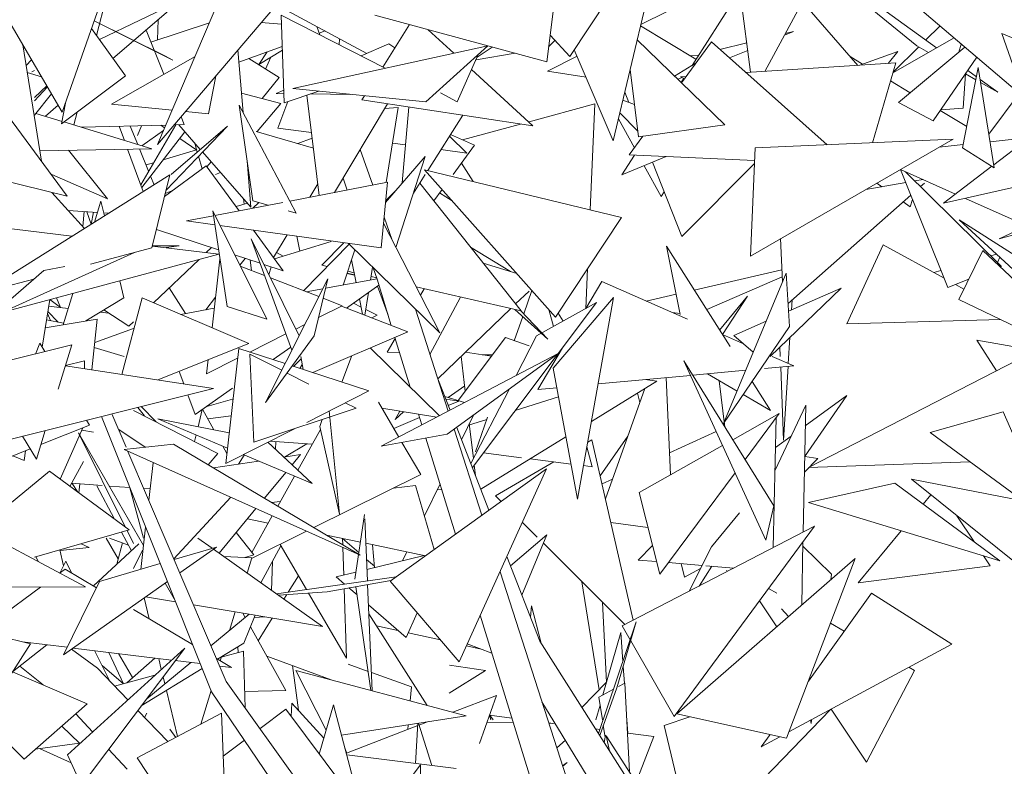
# Model space of a CAD drawing. Header units: millimetres. Extents: x -14485 to 13127, y -18923 to 3272.
# Tile 48 of 119: x 10569 to 10747, y 2450 to 2585. Entities that reach past the tile are written whole.
import ezdxf

# ---------------------------------------------------------------- set-up
doc = ezdxf.new("R2010")
doc.units = ezdxf.units.MM
doc.layers.add('G-IMPT', color=7, linetype='Continuous', lineweight=5)

# ---------------------------------------------------------------- blocks, each defined once
blk = doc.blocks.new('ÁRVORES ORNAMENTAIS - Pequeno e Médio Porte - Ipê-roxo-2865575-CORTE_CALÇADA')
at = {"layer": 'G-IMPT', "color": 253, "true_color": 0xaaaaaa}
for p, q in [((6956.44, 2608.54), (6960.8, 2575.22)), ((6963.39, 2575.38), (6980.81, 2607.7)), ((6944.39, 2598.38), (6935.97, 2562.83)), ((6846.17, 2596.16), (6842.55, 2581.89)), ((6939.92, 2595.87), (6928.1, 2578.05)), ((6867.6, 2595.11), (6853.58, 2562.16)), ((6925.99, 2593.48), (6923.95, 2577.12)), ((6853.58, 2562.16), (6877.63, 2590.47)), ((6954.35, 2590.51), (6940.95, 2583.84)), ((6958.62, 2589.58), (6950.22, 2576.47)), ((6836.34, 2568.01), (6843.5, 2588.48)), ((6843.08, 2581.14), (6857.68, 2588.12)), ((6857.68, 2588.12), (6845.52, 2577.73)), ((6875.36, 2587.25), (6891.43, 2578.63)), ((6970.17, 2587.97), (6980.17, 2576.47)), ((6991, 2587.07), (7010.26, 2570.65)), ((6876.48, 2569.72), (6875.96, 2585.55)), ((6894.74, 2575.94), (6875.96, 2585.55)), ((6892.89, 2585.53), (6923.95, 2577.12)), ((6990.88, 2580.01), (6982.77, 2586.56)), ((6994.41, 2579.63), (6985.34, 2586.2)), ((6826.69, 2584.5), (6836.34, 2568.01)), ((6854.89, 2578.2), (6842.11, 2584.52)), ((6856.32, 2577.44), (6842.11, 2584.51)), ((6862.96, 2584.19), (6852.39, 2580.68)), ((6853.55, 2581.06), (6853.7, 2584.72)), ((6876.01, 2583.9), (6872.31, 2584.2)), ((6882.92, 2581.99), (6882.39, 2583.48)), ((6894.29, 2576.17), (6899.12, 2583.84)), ((6950.92, 2577.57), (6940.89, 2583.61)), ((6995.06, 2583.6), (6992.46, 2581.05)), ((6841.64, 2583.16), (6847.77, 2574.58)), ((6854.73, 2574.87), (6851.52, 2582.85)), ((6882.8, 2582.31), (6883.87, 2582.69)), ((6907.15, 2578.67), (6902.52, 2582.92)), ((6924.55, 2581.94), (6928.1, 2578.05)), ((6968.55, 2582.6), (6966.91, 2581.92)), ((6968.55, 2582.6), (6967.09, 2582.24)), ((6986.52, 2575.12), (6997.59, 2581.45)), ((7006.24, 2582.25), (7013.74, 2560.64)), ((7006.24, 2582.25), (7021.48, 2575.83)), ((6829.21, 2580.19), (6832.57, 2559.15)), ((6868.29, 2577.07), (6876.14, 2579.91)), ((6878.05, 2572.27), (6913.27, 2580.01)), ((6886.5, 2581.28), (6886.39, 2580.21)), ((6890.38, 2578.17), (6895.4, 2580.39)), ((6896.47, 2579.63), (6895.4, 2580.39)), ((6902.07, 2569.87), (6913.31, 2580)), ((6911.37, 2577.98), (6914.09, 2579.79)), ((6924.28, 2579.81), (6925.44, 2580.96)), ((6940.3, 2581.1), (6956.16, 2565.69)), ((6948.33, 2573.29), (6953.73, 2580.73)), ((6974.66, 2562.12), (6953.73, 2580.73)), ((6960.1, 2580.55), (6955.26, 2579.37)), ((6991.21, 2579.82), (6986.56, 2575.26)), ((6987.57, 2569.78), (6999.56, 2579.78)), ((6992.97, 2578.81), (6990.88, 2580.01)), ((6998.44, 2578.84), (6998.91, 2580.33)), ((6837.22, 2552.84), (6817.65, 2579.39)), ((6860.36, 2578.09), (6845.25, 2569.44)), ((6854.89, 2578.2), (6856.32, 2577.44)), ((6868.11, 2579.26), (6869.05, 2567.92)), ((6876.17, 2579.2), (6871.9, 2576.64)), ((6873.38, 2578.91), (6871.9, 2576.64)), ((6874.07, 2577.94), (6873.12, 2575.79)), ((6911.58, 2578.44), (6907.77, 2569.87)), ((6918.27, 2578.66), (6911.16, 2577.49)), ((6929.43, 2578.12), (6924.06, 2575.45)), ((6935.97, 2562.83), (6928.93, 2579.3)), ((6949.89, 2578.19), (6951.4, 2578.32)), ((6960.28, 2579.18), (6957, 2577.82)), ((6978.79, 2578.05), (6981.07, 2576.68)), ((6987.45, 2578.99), (6980.54, 2576.49)), ((6987.45, 2578.99), (6985.68, 2576.82)), ((6993.82, 2566.46), (7001.72, 2577.93)), ((6830.79, 2577.49), (6829.81, 2576.45)), ((6875.55, 2574.26), (6870.07, 2577.71)), ((6947.05, 2574.53), (6950.97, 2576.93)), ((6959.99, 2575.16), (6987.04, 2576.91)), ((6982.83, 2562.48), (6987.04, 2576.91)), ((7001.97, 2576.1), (6999.15, 2561.57)), ((7001.97, 2576.1), (7004.84, 2557.95)), ((6830, 2575.21), (6832.62, 2574.37)), ((6830.84, 2575.3), (6831.36, 2575.54)), ((6847.77, 2574.58), (6836.23, 2565.93)), ((6864.09, 2574.53), (6862.78, 2567.69)), ((6921.46, 2565.52), (6910.37, 2575.71)), ((6931.06, 2574.32), (6924.06, 2575.45)), ((6939.02, 2575.71), (6940.53, 2563.57)), ((6948.13, 2574.4), (6949.18, 2574.47)), ((6948.88, 2574.05), (6948.13, 2574.4)), ((6999.25, 2568.73), (6999.65, 2574.93)), ((7001.54, 2573.88), (6999.67, 2574.96)), ((7001.64, 2574.4), (7000.07, 2575.54)), ((6833.56, 2572.77), (6831.36, 2570.68)), ((6831.36, 2570.05), (6833.68, 2572.57)), ((6872.49, 2570.47), (6875.55, 2574.26)), ((6948.42, 2574.27), (6947.65, 2573.95)), ((6948.72, 2574.13), (6948.24, 2573.38)), ((6986.09, 2573.67), (6989.67, 2571.53)), ((7005.5, 2571.6), (7002.32, 2573.91)), ((7005.5, 2571.6), (7002.4, 2573.39)), ((6831.36, 2567.48), (6834.41, 2571.31)), ((6868.76, 2571.43), (6875.87, 2569.59)), ((6875, 2571.36), (6876.4, 2571.98)), ((6876.42, 2571.35), (6875, 2571.36)), ((6876.48, 2569.72), (6882.77, 2571.8)), ((6902.07, 2569.87), (6878.05, 2572.27)), ((6882.83, 2552.96), (6880.59, 2571.08)), ((6888.46, 2571.23), (6881.26, 2571.3)), ((6890.54, 2570.22), (6891.02, 2570.97)), ((6904.71, 2571.51), (6907.77, 2569.87)), ((6938.78, 2569.78), (6938.05, 2571.63)), ((7009.39, 2571.4), (7003.88, 2564.03)), ((6835.61, 2569.26), (6833.29, 2567.27)), ((6836.91, 2569.64), (6836.23, 2565.93)), ((6856.21, 2568.35), (6845.25, 2569.44)), ((6868.34, 2569.26), (6878.67, 2549.75)), ((6868.34, 2569.26), (6870.79, 2551.97)), ((6871.62, 2564.5), (6875.87, 2569.59)), ((6877.15, 2569.94), (6875.35, 2565.12)), ((6895.15, 2569.52), (6885.6, 2553.5)), ((6890.54, 2570.22), (6921.46, 2565.52)), ((6920.75, 2566.29), (6932.63, 2569.53)), ((6932.63, 2569.53), (6931.79, 2550.36)), ((6939.81, 2569.39), (6937.71, 2570.19)), ((6993.82, 2566.46), (6987.57, 2569.78)), ((6836.31, 2566.35), (6831.6, 2567.79)), ((6839.03, 2568.03), (6838.44, 2565.7)), ((6862.78, 2567.69), (6858.63, 2568.11)), ((6897.11, 2568.83), (6894.64, 2568.66)), ((6897.11, 2568.83), (6894.92, 2555.29)), ((6897.83, 2555.21), (6898.99, 2568.93)), ((6908.78, 2567.45), (6902.43, 2557.46)), ((6937.16, 2567.86), (6940.4, 2564.6)), ((6995.07, 2568.29), (6999.89, 2565.39)), ((6999.25, 2568.73), (6995.19, 2568.45)), ((6852.54, 2561.4), (6836.65, 2566.25)), ((6855.07, 2565.66), (6839.85, 2565.27)), ((6846.65, 2565.45), (6847.58, 2562.91)), ((6848.65, 2565.5), (6850, 2562.18)), ((6849.95, 2563.82), (6850.68, 2565.55)), ((6850.53, 2554.9), (6856.87, 2565.71)), ((6854.85, 2565.15), (6854.15, 2565.64)), ((6866.22, 2565.5), (6855.13, 2553.93)), ((6866.22, 2565.5), (6856.04, 2556.72)), ((6858.39, 2565.75), (6856.59, 2565.7)), ((6861.31, 2561.27), (6857.41, 2565.72)), ((6858.39, 2565.75), (6857.83, 2567.16)), ((6908.71, 2563.01), (6919.19, 2565.87)), ((6939.79, 2561.54), (6936.9, 2566.78)), ((6956.16, 2565.69), (6940.53, 2563.57)), ((6850.72, 2554.36), (6858.53, 2564.45)), ((6854.67, 2564.71), (6850.74, 2561.95)), ((6881.77, 2561.53), (6871.42, 2564.51)), ((6875.35, 2565.12), (6881.42, 2564.32)), ((6906.38, 2563.67), (6909.51, 2560.61)), ((6910.89, 2562.04), (6906.57, 2563.96)), ((6938.87, 2560.29), (6941.34, 2563.68)), ((7012.45, 2564.36), (7004.76, 2558.47)), ((6860.66, 2561.16), (6857.61, 2563.26)), ((6860.76, 2560.8), (6860.3, 2562.43)), ((6878.94, 2562.34), (6881.54, 2563.32)), ((6896.07, 2562.39), (6898.41, 2562.08)), ((6910.89, 2562.04), (6907.01, 2556.72)), ((6997.41, 2563.13), (6960.77, 2541.98)), ((6961.61, 2561.54), (6997.41, 2563.13)), ((6999.26, 2562.14), (6994.88, 2561.67)), ((7011.23, 2563.42), (7004.1, 2562.66)), ((6832.27, 2561.04), (6852.54, 2561.4)), ((6837.46, 2561.13), (6844.54, 2552.34)), ((6848.17, 2561.32), (6850.99, 2553.64)), ((6850.33, 2561.36), (6851.96, 2557.34)), ((6860.63, 2561.18), (6854.61, 2559.38)), ((6870.45, 2550.83), (6861.72, 2560.81)), ((6892.5, 2554.83), (6890.23, 2561.27)), ((6904.83, 2561.23), (6909.51, 2560.61)), ((6939.82, 2560.25), (6937.53, 2556.67)), ((6938.87, 2560.29), (6961.51, 2559.25)), ((6961.61, 2561.54), (6960.77, 2541.98)), ((7004.84, 2557.95), (6999.15, 2561.57)), ((6852.85, 2558.86), (6851.51, 2558.46)), ((6862.36, 2558.33), (6854.84, 2552.77)), ((6861.62, 2557.78), (6860.98, 2560.03)), ((6862.36, 2558.33), (6868.34, 2550.18)), ((6862.52, 2558.11), (6863.27, 2559.04)), ((6869.77, 2559.18), (6870.45, 2550.83)), ((6901.97, 2559.98), (6894.79, 2551.7)), ((6901.97, 2559.98), (6896.69, 2543.56)), ((6908.51, 2558.77), (6910.64, 2555.47)), ((6945.55, 2559.98), (6937.53, 2556.67)), ((6944.63, 2552.75), (6941.56, 2558.33)), ((6948.38, 2545.55), (6943.07, 2558.96)), ((6948.38, 2545.55), (6961.49, 2558.75)), ((6837.22, 2552.84), (6820.4, 2556.94)), ((6855.81, 2556.65), (6821.6, 2535.28)), ((6844.54, 2552.34), (6834.46, 2556.72)), ((6855.81, 2556.65), (6852.53, 2543.49)), ((6864.03, 2556.72), (6864.98, 2557.08)), ((6901.97, 2556.72), (6899.85, 2553.39)), ((6937.45, 2548.99), (6901.85, 2557.6)), ((6901.85, 2557.6), (6925.55, 2530.94)), ((6987.91, 2557.64), (6997.88, 2553.21)), ((6987.93, 2557.63), (6996.46, 2536.29)), ((7006.17, 2540.13), (6988.79, 2557.25)), ((7004.42, 2558.22), (6995.68, 2551.53)), ((6852.33, 2556.43), (6852.96, 2554.87)), ((6877.51, 2551.94), (6895.13, 2555.33)), ((6882.57, 2555.03), (6881.13, 2552.64)), ((6887.84, 2553.93), (6887.12, 2556.05)), ((6894.02, 2543.46), (6895.13, 2555.33)), ((6900.98, 2555.17), (6919.3, 2532.08)), ((6988.87, 2555.28), (6981.64, 2554.03)), ((6983.63, 2555.18), (6984.54, 2554.53)), ((6991.99, 2555.83), (6990.5, 2555.57)), ((6991.54, 2554.54), (6992.26, 2555.17)), ((7010.37, 2554.85), (6995.68, 2551.53)), ((6840.36, 2547), (6834.45, 2553.51)), ((6854.98, 2553.31), (6856.19, 2553.76)), ((6894.82, 2551.99), (6896.61, 2553.79)), ((6905.03, 2554.02), (6903.53, 2551.96)), ((6904.58, 2553.4), (6906.86, 2551.96)), ((6944.63, 2552.75), (6945.19, 2553.6)), ((6967.6, 2533.42), (6989.79, 2552.99)), ((6842.19, 2548.14), (6843.35, 2551.93)), ((6843.35, 2551.93), (6843.98, 2549.26)), ((6863.96, 2549.33), (6876.21, 2551.69)), ((6869.82, 2551.55), (6867.77, 2550.95)), ((6869.24, 2551.38), (6869.14, 2552.33)), ((6873.58, 2551.18), (6870.79, 2551.97)), ((6870.82, 2550.65), (6871.88, 2551.66)), ((6988.41, 2551.78), (6989.69, 2550.88)), ((6989.69, 2550.88), (6990.1, 2552.2)), ((6999.64, 2552.42), (7012.92, 2546.51)), ((6837.44, 2550.22), (6842.72, 2549.86)), ((6840.31, 2550.02), (6840.08, 2547.31)), ((6840.77, 2549.99), (6841.59, 2547.77)), ((6841.98, 2549.91), (6841.59, 2547.77)), ((6843.86, 2549.78), (6844.71, 2549.72)), ((6863.55, 2550.15), (6873.32, 2530.56)), ((6863.55, 2550.15), (6866.15, 2532.89)), ((6878.67, 2549.75), (6877.17, 2550.17)), ((6820.38, 2547.74), (6838.1, 2545.58)), ((6858.79, 2548.34), (6863.68, 2549.28)), ((6863.93, 2547.62), (6858.79, 2548.34)), ((6894.44, 2547.95), (6904.62, 2528.08)), ((6896.02, 2544.87), (6894.55, 2549.04)), ((6937.45, 2548.99), (6925.55, 2530.94)), ((7008.27, 2539.56), (6998.55, 2548.55)), ((6998.55, 2548.55), (7008.64, 2542.11)), ((6864.61, 2543.14), (6853.36, 2546.82)), ((6894.02, 2543.46), (6864.87, 2547.49)), ((6870.93, 2546.66), (6876.31, 2539.32)), ((7005.74, 2545.11), (7010.79, 2547.46)), ((7009.22, 2546.09), (7005.74, 2545.11)), ((6870.49, 2545.13), (6877.87, 2524.97)), ((6870.49, 2545.13), (6879.17, 2527.57)), ((6877.01, 2545.81), (6874.54, 2541.73)), ((6874.72, 2541.48), (6884.99, 2544.63)), ((6879.32, 2542.89), (6878.75, 2545.57)), ((6888.21, 2544.15), (6879.96, 2535.73)), ((6883.26, 2540.32), (6887.29, 2544.39)), ((6904.62, 2528.08), (6888.08, 2544.28)), ((6966.57, 2537.32), (6966.24, 2545.14)), ((6822.85, 2530.61), (6849.42, 2542.62)), ((6864.64, 2542.35), (6827.23, 2532.28)), ((6841.48, 2540.55), (6852.53, 2543.49)), ((6849.24, 2542.58), (6849.42, 2542.62)), ((6852.61, 2543.81), (6864.64, 2542.35)), ((6857.51, 2543.82), (6852.62, 2543.82)), ((6855.12, 2543.51), (6857.51, 2543.82)), ((6862.38, 2542.62), (6863.36, 2543.55)), ((6875.1, 2542.65), (6876.3, 2541.97)), ((6889.24, 2543.14), (6887.14, 2536.75)), ((6910.17, 2543.58), (6917.38, 2539.19)), ((6948.08, 2531.41), (6945.62, 2543.79)), ((6957.09, 2525.64), (6945.62, 2543.79)), ((6978.21, 2529.73), (6984.77, 2544.02)), ((6995.78, 2537.99), (6984.77, 2544.02)), ((7002.78, 2542.97), (6998.47, 2534.14)), ((7002.78, 2542.97), (7024.27, 2522.81)), ((7005.3, 2542.31), (7004.26, 2542.01)), ((6852.84, 2533.54), (6861.09, 2541.39)), ((6863.43, 2529.04), (6864.87, 2541.4)), ((6872.12, 2540.69), (6867.52, 2542.19)), ((6868.45, 2540.32), (6869.4, 2541.58)), ((6870.54, 2539.37), (6870.33, 2541.27)), ((6889.49, 2537.17), (6888.64, 2541.33)), ((6918.52, 2538.85), (6912.47, 2540.68)), ((7005.48, 2540.81), (7005.85, 2541.8)), ((6833, 2539.38), (6822.85, 2530.61)), ((6833, 2539.38), (6836.79, 2540.13)), ((6872.94, 2538.45), (6868.54, 2540.14)), ((6876.31, 2539.32), (6872.8, 2540.47)), ((6874.13, 2540.03), (6873.71, 2538.62)), ((6883.26, 2540.32), (6884.24, 2540.1)), ((6887.83, 2538.84), (6889.21, 2538.55)), ((6889.2, 2538.59), (6887.85, 2538.89)), ((6887.96, 2539.25), (6889.12, 2538.98)), ((6892.45, 2540), (6892.07, 2537.63)), ((6893.27, 2537.83), (6892.58, 2539.87)), ((6931.32, 2539.69), (6931, 2532.52)), ((6966.48, 2539.48), (6950.63, 2535.85)), ((6967.24, 2538.92), (6955.92, 2511.71)), ((6967.24, 2538.92), (6967.87, 2529.25)), ((6995.23, 2539.38), (6993.93, 2539.01)), ((6821.6, 2535.28), (6831.2, 2537.82)), ((6846.76, 2537.53), (6847.49, 2534.44)), ((6884.35, 2537.88), (6873.11, 2515.49)), ((6882.73, 2534.66), (6874, 2538.04)), ((6884.35, 2537.88), (6881.89, 2527.54)), ((6883.94, 2536.17), (6893.27, 2537.85)), ((6892.18, 2538.28), (6893.2, 2538.05)), ((6895.84, 2529.46), (6893.27, 2537.83)), ((6931.02, 2532.52), (6933.9, 2537.37)), ((6933.9, 2537.37), (6949.39, 2530.57)), ((6952.87, 2532.31), (6966.53, 2538.23)), ((7000.25, 2537.79), (6996.46, 2536.29)), ((6836.52, 2529.58), (6838.25, 2535.24)), ((6858.64, 2531.61), (6855.67, 2536.24)), ((6880.46, 2535.54), (6883.45, 2536.08)), ((6893.61, 2536.74), (6887.72, 2532.59)), ((6891.71, 2535.4), (6891.05, 2531.31)), ((6895.28, 2531.28), (6893.35, 2536.55)), ((6900.35, 2536.42), (6919.3, 2532.08)), ((6901.77, 2536.09), (6901.11, 2534.94)), ((6920.75, 2535.67), (6918.31, 2533.33)), ((6919.79, 2531.54), (6921.27, 2535.76)), ((6977.2, 2536.2), (6964.35, 2523.86)), ((6977.2, 2536.2), (6967.69, 2532)), ((6999.39, 2536.02), (6997.87, 2536.85)), ((6834.08, 2534.12), (6832.71, 2525.54)), ((6834.09, 2534.13), (6836.03, 2532.68)), ((6835.28, 2534.45), (6836.06, 2532.67)), ((6840.62, 2530.27), (6847.49, 2534.44)), ((6850.81, 2534.41), (6847.12, 2520.58)), ((6850.81, 2534.41), (6870.07, 2526.21)), ((6862.32, 2532.27), (6864.07, 2534.57)), ((6886.97, 2533.02), (6883.51, 2534.36)), ((6890.39, 2532.75), (6888.98, 2533.48)), ((6890.66, 2531.46), (6890.09, 2534.26)), ((6902.84, 2524.21), (6908.38, 2534.58)), ((6932.97, 2533.62), (6910.5, 2503.75)), ((6922.11, 2527.54), (6932.97, 2533.62)), ((6925.12, 2521.74), (6936, 2534.47)), ((6929.52, 2498.02), (6936, 2534.47)), ((6947.35, 2535.1), (6941.91, 2533.86)), ((6960.22, 2534.71), (6955.21, 2528.61)), ((6960.22, 2534.71), (6955.72, 2527.8)), ((6968.23, 2532.23), (6968.34, 2534.08)), ((7020.76, 2523.43), (6998.47, 2534.14)), ((6833.68, 2531.62), (6834.22, 2530.34)), ((6835.58, 2530.06), (6833.73, 2531.95)), ((6833.89, 2532.93), (6837.42, 2532.52)), ((6843.22, 2531.85), (6844.76, 2531.67)), ((6848.38, 2529.3), (6843.88, 2532.24)), ((6857.76, 2531.45), (6863.84, 2532.54)), ((6873.32, 2530.56), (6866.15, 2532.89)), ((6882.68, 2530.87), (6886.97, 2533.02)), ((6886.81, 2532.94), (6898.86, 2528.3)), ((6893.26, 2531.28), (6891.21, 2532.33)), ((6906.15, 2513.95), (6900.2, 2532.4)), ((6917.45, 2532.5), (6904.26, 2519.82)), ((6924.17, 2526.96), (6918.21, 2532.33)), ((6919.27, 2532.08), (6924.17, 2526.96)), ((6925.18, 2529.25), (6924.33, 2532.31)), ((6926.01, 2531.64), (6926.93, 2530.23)), ((6948.04, 2531.61), (6946.69, 2531.76)), ((6842.65, 2530.61), (6833.27, 2529.03)), ((6833.5, 2530.48), (6836.6, 2529.86)), ((6842.65, 2530.61), (6841.69, 2521.4)), ((6848.38, 2529.3), (6849.24, 2530.11)), ((6892.31, 2530.82), (6893.26, 2531.28)), ((6918.09, 2526.69), (6919.62, 2531.06)), ((6963.61, 2530.19), (6957.75, 2527.6)), ((6978.21, 2529.73), (7005.98, 2530.53)), ((6849.24, 2528.89), (6842.21, 2526.39)), ((6878.57, 2528.8), (6880.2, 2529.62)), ((6881.64, 2520.91), (6898.86, 2528.3)), ((6955.92, 2511.71), (6967.87, 2529.25)), ((6832.27, 2526.27), (6831.5, 2524.28)), ((6832.27, 2526.27), (6833.22, 2524.71)), ((6870.27, 2524.63), (6876.8, 2527.91)), ((6873.11, 2515.49), (6881.89, 2527.54)), ((6896.56, 2527.11), (6895.09, 2524.59)), ((6899.28, 2518.26), (6896.51, 2527.29)), ((6916.47, 2527.25), (6907.94, 2515.85)), ((6920.75, 2525.77), (6916.47, 2527.25)), ((6922.11, 2527.54), (6918.41, 2520.38)), ((6955.73, 2527.79), (6959.5, 2526.14)), ((6961.3, 2524.63), (6957.75, 2527.6)), ((6967.63, 2522.57), (6967.92, 2527.29)), ((7001.73, 2526.76), (7025.27, 2522.64)), ((7001.73, 2526.76), (7005.29, 2521.25)), ((6821.62, 2521.85), (6838.08, 2525.91)), ((6835.61, 2517.94), (6838.08, 2525.91)), ((6847.54, 2523.86), (6842.11, 2525.48)), ((6870.07, 2526.21), (6853.64, 2519.59)), ((6865.91, 2504.47), (6868.26, 2525.29)), ((6876.65, 2522.54), (6868.26, 2525.29)), ((6877.67, 2525.52), (6874.46, 2523.26)), ((6904.53, 2513.1), (6892.04, 2525.37)), ((6895.09, 2524.59), (6897.36, 2524.53)), ((6909.24, 2524.62), (6913.96, 2523.9)), ((6922.31, 2517.86), (6926.78, 2525.39)), ((6966.11, 2525.55), (6966.18, 2523.86)), ((6836.93, 2522.19), (6840.36, 2523.06)), ((6840.37, 2521.6), (6840.36, 2523.06)), ((6862.45, 2520.69), (6868.06, 2523.51)), ((6862.45, 2520.69), (6862.75, 2523.26)), ((6870.97, 2508.35), (6870.29, 2524.27)), ((6876.04, 2521.33), (6870.29, 2524.27)), ((6878.18, 2522.04), (6879.55, 2523.42)), ((6879.47, 2523.86), (6879.91, 2521.48)), ((6886.9, 2519.19), (6888.62, 2523.86)), ((6926.03, 2524.37), (6894.04, 2507.6)), ((6905.96, 2509.76), (6926.03, 2524.37)), ((6908.46, 2523.86), (6909.22, 2517.56)), ((6912.25, 2524.16), (6914.12, 2524.11)), ((6964.99, 2496.83), (6948.74, 2523.02)), ((6948.74, 2523.02), (6963.56, 2490.65)), ((6964.69, 2523.86), (6968.61, 2522.14)), ((6971.3, 2503.74), (7008.99, 2523.15)), ((6836.91, 2522.13), (6863.71, 2518.06)), ((6857.48, 2521.14), (6858.33, 2518.88)), ((6891.76, 2517.61), (6877.94, 2522.12)), ((6879.29, 2521.68), (6879.74, 2522.39)), ((6925.12, 2521.74), (6929.52, 2498.02)), ((6950.34, 2520.45), (6959.93, 2521.34)), ((6963.31, 2521.65), (6968.61, 2522.14)), ((6966.26, 2521.92), (6966.78, 2508.71)), ((6966.78, 2508.71), (6967.6, 2522.04)), ((6880.93, 2518.83), (6877, 2520.83)), ((6906.47, 2514.12), (6904.27, 2519.77)), ((6932.02, 2512.1), (6943.87, 2519.34)), ((6933.23, 2518.87), (6949.93, 2520.41)), ((6941.77, 2519.66), (6943.87, 2519.34)), ((6946.33, 2502.42), (6945.54, 2520.01)), ((6953.02, 2520.7), (6958.37, 2517.58)), ((6955.15, 2519.46), (6956.18, 2511.03)), ((6964.4, 2514.06), (6961.09, 2519.3)), ((6863.71, 2518.06), (6826.4, 2508.71)), ((6867.11, 2518.08), (6860.41, 2513.36)), ((6880.56, 2511.91), (6891.76, 2517.61)), ((6909.11, 2518.51), (6906.11, 2516.42)), ((6917.13, 2517.89), (6910.21, 2504.5)), ((6922.31, 2517.86), (6925.78, 2518.19)), ((6934.57, 2498.1), (6941.71, 2518.02)), ((6859.08, 2516.9), (6860.41, 2513.36)), ((6862.47, 2514.81), (6867.11, 2516.11)), ((6905.5, 2516.61), (6909.09, 2515.49)), ((6908.03, 2515.77), (6905.69, 2516.13)), ((6908.03, 2515.77), (6906.14, 2514.97)), ((6926.09, 2516.52), (6918.25, 2514.06)), ((6940.81, 2515.51), (6940.38, 2517.21)), ((6959.48, 2516.93), (6964.4, 2514.06)), ((6970.58, 2505.69), (6978.18, 2516.75)), ((6970.7, 2511.31), (6978.18, 2516.75)), ((6864.47, 2506.32), (6849.24, 2514.09)), ((6851.2, 2513.09), (6849.99, 2514.62)), ((6853.3, 2512.02), (6850.6, 2514.78)), ((6860.91, 2511.12), (6861.67, 2514.25)), ((6861.71, 2514.28), (6863.76, 2510.56)), ((6870.97, 2508.35), (6889.47, 2514.46)), ((6886.47, 2495.3), (6884.63, 2513.98)), ((6889.47, 2514.46), (6887.52, 2515.45)), ((6893.5, 2515.56), (6897.2, 2509.26)), ((6894.12, 2514.49), (6904.06, 2512.85)), ((6896.55, 2512.42), (6897.37, 2513.96)), ((6898.04, 2513.85), (6896.55, 2512.42)), ((6965.23, 2503.25), (6970.77, 2515.04)), ((6970.31, 2492.09), (6970.77, 2515.04)), ((7006.46, 2513.84), (6993.3, 2510.06)), ((7006.46, 2513.84), (7013.82, 2497.01)), ((6840.75, 2512.31), (6841.28, 2511.43)), ((6863.35, 2463.17), (6843.42, 2512.98)), ((6847.91, 2507.43), (6845.33, 2513.46)), ((6866.54, 2510.02), (6853.64, 2512.54)), ((6866.23, 2507.28), (6853.64, 2512.54)), ((6866.89, 2513.12), (6862.68, 2512.53)), ((6882.92, 2511.16), (6883.36, 2512.44)), ((6900.96, 2512.79), (6896.28, 2510.82)), ((6901.37, 2511.45), (6900.78, 2513.4)), ((6910.72, 2513.22), (6908.54, 2508.78)), ((6913.11, 2512.44), (6909.83, 2511.41)), ((6911.06, 2506.58), (6913.26, 2512.89)), ((6957.58, 2508.78), (6965.98, 2513.53)), ((6959.8, 2505.2), (6965.98, 2513.53)), ((6965.45, 2512.81), (6964.91, 2489.29)), ((6831.68, 2505.27), (6833.28, 2510.44)), ((6832.49, 2507.9), (6841.28, 2511.43)), ((6835.98, 2501.63), (6840.08, 2510.95)), ((6839.88, 2510.51), (6841.99, 2510.16)), ((6846.55, 2510.61), (6851.33, 2507.41)), ((6865.91, 2504.47), (6878.32, 2510.77)), ((6883.03, 2510.65), (6878.94, 2503.29)), ((6886.47, 2495.3), (6882.92, 2511.16)), ((6912.21, 2495.12), (6907.21, 2510.67)), ((6913.5, 2496.04), (6907.68, 2511.01)), ((6909.94, 2511.65), (6910.7, 2505.45)), ((6954.57, 2510.28), (6946.15, 2506.4)), ((6829.17, 2509.41), (6831.68, 2505.27)), ((6847.79, 2492.94), (6839.28, 2510)), ((6851.04, 2489.66), (6839.28, 2510)), ((6860.27, 2508.47), (6860.56, 2509.65)), ((6873.93, 2508.54), (6881.55, 2507.99)), ((6874.93, 2507), (6874.97, 2508.47)), ((6905.96, 2509.76), (6894.04, 2507.6)), ((6907.44, 2491.7), (6902.11, 2509.06)), ((6912.01, 2499.87), (6927.43, 2509.29)), ((6931.35, 2508.32), (6932.13, 2508.77)), ((6932.13, 2508.77), (6939.59, 2476.14)), ((6938.62, 2509.4), (6933.63, 2502.23)), ((6965.33, 2507.4), (6968.15, 2509.45)), ((7010.07, 2497.74), (6993.3, 2510.06)), ((6823.86, 2504.42), (6830.56, 2507.12)), ((6829.73, 2506.78), (6829.45, 2505.05)), ((6856.46, 2507.97), (6847.52, 2506.99)), ((6890.19, 2487.92), (6847.52, 2506.99)), ((6865.99, 2465.08), (6848.23, 2506.68)), ((6856.46, 2507.97), (6890.19, 2487.92)), ((6865.38, 2507.63), (6866.12, 2506.29)), ((6873.5, 2508.32), (6881.56, 2500.86)), ((6880.55, 2508.06), (6876.54, 2505.64)), ((6897.77, 2508.28), (6901.18, 2502.48)), ((6932.19, 2503.91), (6931.2, 2507.47)), ((6940.65, 2499.21), (6955.74, 2507.74)), ((6827.4, 2505.85), (6829.45, 2505.05)), ((6864.47, 2506.32), (6862.76, 2504.23)), ((6863.7, 2503.67), (6871.86, 2504.92)), ((6868.21, 2504.36), (6869.26, 2506.01)), ((6881.56, 2500.86), (6869.09, 2506.08)), ((6876.42, 2505.62), (6879.41, 2506.08)), ((6877.9, 2504.25), (6879.41, 2506.08)), ((6912.49, 2506.4), (6919.38, 2505.53)), ((6920.94, 2505.33), (6928.34, 2504.39)), ((6970.53, 2502.92), (6972.95, 2505.41)), ((6970.63, 2505.75), (6972.95, 2505.41)), ((6837.74, 2500.34), (6840.21, 2504.82)), ((6852, 2497.85), (6852.8, 2504.63)), ((6895.62, 2483.23), (6923.91, 2503.5)), ((6908.12, 2468.63), (6923.91, 2503.5)), ((6910.85, 2504.22), (6911.09, 2502.23)), ((6914.71, 2498.66), (6925.26, 2504.78)), ((6930.6, 2504.11), (6932.19, 2503.91)), ((7000.45, 2504.81), (6971.3, 2503.74)), ((6834.03, 2503.07), (6815.43, 2487.83)), ((6834.03, 2503.07), (6848.43, 2492.47)), ((6872.9, 2498.2), (6876.76, 2502.87)), ((6878.34, 2502.21), (6875.3, 2496.77)), ((6901.18, 2502.48), (6881.84, 2492.89)), ((6935.85, 2501.65), (6933.96, 2500.78)), ((6944.39, 2484.46), (6958, 2502.79)), ((7030.74, 2493.74), (6989.89, 2501.64)), ((7012.4, 2483.59), (6989.89, 2501.64)), ((6843.54, 2500.5), (6838.05, 2500.9)), ((6839.19, 2499.27), (6838.17, 2500.89)), ((6839.53, 2500.79), (6839.36, 2499.15)), ((6842.58, 2500.42), (6845.79, 2494.41)), ((6848.56, 2500.14), (6844.82, 2500.41)), ((6848.58, 2500.08), (6851.03, 2490.99)), ((6852.24, 2499.88), (6851.1, 2499.96)), ((6896.22, 2500.02), (6900.22, 2500.48)), ((6903.61, 2488.95), (6900.22, 2500.48)), ((6904.65, 2500.8), (6901.82, 2495.03)), ((6904.98, 2499.71), (6904.15, 2499.79)), ((6971.3, 2497.43), (6986.88, 2500.93)), ((7005.85, 2486.89), (6986.88, 2500.93)), ((6866.82, 2498.37), (6856.53, 2487.24)), ((6914.71, 2498.66), (6915.73, 2497.64)), ((6944.39, 2484.46), (6940.65, 2499.21)), ((6993.4, 2498.83), (6992, 2497.13)), ((6864.7, 2488.27), (6871.37, 2496.34)), ((6874.18, 2497.44), (6875.78, 2497.63)), ((6964.99, 2496.83), (6963.56, 2490.65)), ((6971.3, 2497.43), (7005.85, 2486.89)), ((6873.61, 2493.72), (6869.85, 2494.5)), ((6874.33, 2495.01), (6870.65, 2488.41)), ((6889.25, 2483.56), (6891.01, 2495.28)), ((6891.04, 2494.45), (6891.54, 2483.27)), ((6958.79, 2495.55), (6953.76, 2489.44)), ((7001.28, 2490.27), (6998.12, 2495.05)), ((6831.36, 2487.55), (6848.43, 2492.47)), ((6850.53, 2485.34), (6851.43, 2492.98)), ((6919.54, 2493.84), (6922.23, 2491.16)), ((6942.24, 2492.92), (6935.55, 2493.82)), ((6937.59, 2475.11), (6972.39, 2493.17)), ((6947, 2458.76), (6972.39, 2493.17)), ((6840.54, 2482.18), (6821.68, 2492.23)), ((6846.47, 2487.24), (6844.27, 2490.99)), ((6848.32, 2489.69), (6844.88, 2490.99)), ((6847.04, 2492.07), (6848.84, 2488.7)), ((6849.24, 2490.04), (6848.08, 2492.37)), ((6863.45, 2489.15), (6860.86, 2490.99)), ((6870.99, 2487.98), (6867.8, 2492.02)), ((6880.53, 2492.24), (6870.56, 2487.3)), ((6890.25, 2490.25), (6884.12, 2491.53)), ((6887.02, 2490.93), (6887.06, 2489.78)), ((6889.97, 2488.36), (6887.02, 2490.92)), ((6923.98, 2491.6), (6917.41, 2485.95)), ((6919.46, 2480.69), (6923.98, 2491.6)), ((6988.03, 2492.32), (6980.25, 2482.89)), ((6835.93, 2488.87), (6836.58, 2485.96)), ((6835.96, 2488.73), (6841.24, 2489.28)), ((6841.24, 2489.28), (6839.75, 2489.97)), ((6842, 2482.36), (6850.22, 2489.98)), ((6847.22, 2490.11), (6846.22, 2486.27)), ((6856.58, 2487.13), (6864.23, 2489.38)), ((6864.23, 2489.38), (6857.6, 2484.71)), ((6883.38, 2475.01), (6863.68, 2488.99)), ((6872.26, 2482.9), (6875.88, 2489.62)), ((6875.74, 2489.86), (6880.52, 2481.68)), ((6887.08, 2489.31), (6887.24, 2484.31)), ((6902.01, 2487.81), (6891.24, 2490.05)), ((6892.42, 2489.8), (6892.82, 2485.68)), ((6923.34, 2490.05), (6938.08, 2475.36)), ((6943.06, 2489.68), (6940.51, 2487.03)), ((6953.76, 2489.44), (6949.71, 2481.4)), ((6970.05, 2478.88), (6970.28, 2490.31)), ((6975.45, 2484.47), (6970.26, 2489.51)), ((6832.07, 2486.69), (6831.6, 2487.62)), ((6850.88, 2488.82), (6849.24, 2485.49)), ((6865.56, 2487.66), (6870.61, 2487.45)), ((6869.36, 2487.5), (6870.99, 2487.98)), ((6870.61, 2487.45), (6869.76, 2484.68)), ((6892.8, 2485.89), (6891.37, 2487.14)), ((6901.77, 2487.86), (6891.44, 2485.34)), ((6898.64, 2488.51), (6897.85, 2486.9)), ((6922.69, 2472.38), (6916.74, 2487.67)), ((6947.46, 2459.2), (6979.72, 2487.3)), ((6979.72, 2487.3), (6967.31, 2454.82)), ((7004.13, 2485.96), (7002.92, 2487.78)), ((6836.85, 2485.4), (6835.86, 2484.67)), ((6835.96, 2484.75), (6837.02, 2486.83)), ((6836.85, 2485.4), (6842.54, 2482.03)), ((6837.02, 2486.83), (6838.01, 2484.71)), ((6843.09, 2483.15), (6854.06, 2486.38)), ((6874.21, 2481.52), (6874.36, 2486.79)), ((6943.81, 2486.75), (6940.51, 2487.03)), ((6952.06, 2486.06), (6945.96, 2486.57)), ((6948.87, 2483.91), (6948.24, 2486.38)), ((6951.77, 2485.48), (6948.87, 2483.91)), ((6953.81, 2485.91), (6951.49, 2482.32)), ((6957.77, 2485.58), (6952.71, 2486)), ((7004.13, 2485.96), (6980.25, 2482.89)), ((6875.1, 2480.89), (6896.73, 2484.02)), ((6877.21, 2481.2), (6879.06, 2484.18)), ((6889.44, 2484.85), (6885.9, 2483.99)), ((6885.9, 2483.99), (6887.41, 2482.67)), ((6931.27, 2435.95), (6915.5, 2484.92)), ((6956.43, 2485.07), (6956.5, 2485.16)), ((6975.45, 2484.47), (6975.32, 2483.47)), ((6820.61, 2482.08), (6840.54, 2482.18)), ((6832.43, 2482.14), (6822.23, 2474.62)), ((6843.09, 2483.15), (6836.57, 2469.89)), ((6855.36, 2483.13), (6836.57, 2469.89)), ((6856.61, 2480.02), (6854.97, 2482.86)), ((6895.75, 2483.32), (6884.22, 2481.29)), ((6887.33, 2481.84), (6887.75, 2469.28)), ((6888.19, 2481.99), (6889.66, 2480.71)), ((6889.44, 2482.21), (6892.17, 2463.43)), ((6891.57, 2482.59), (6892.41, 2463.36)), ((6908.12, 2468.63), (6895.62, 2483.23)), ((6930.31, 2483.11), (6933.43, 2463.57)), ((6965.58, 2481.01), (6964.05, 2481.87)), ((6851.15, 2480.17), (6852.06, 2476.4)), ((6851.42, 2480.35), (6856.84, 2479.45)), ((6875.42, 2480.66), (6884.22, 2481.29)), ((6876.43, 2479.94), (6876.94, 2480.77)), ((6880.88, 2481.05), (6887.75, 2469.28)), ((6982.65, 2481.04), (6971.25, 2465.14)), ((6982.65, 2481.04), (6997.19, 2471.84)), ((6860.08, 2478.91), (6883.38, 2475.01)), ((6891.73, 2478.92), (6898.51, 2473.02)), ((6921.18, 2478.77), (6921, 2476.72)), ((6921.18, 2478.77), (6922.95, 2471.97)), ((6934.03, 2479.4), (6934.74, 2464.89)), ((6965.55, 2474.96), (6962.43, 2479.68)), ((6966.41, 2478.23), (6967.66, 2476.8)), ((6849.24, 2478.07), (6859.92, 2471.75)), ((6870.13, 2477.23), (6863.23, 2471.53)), ((6867.61, 2477.65), (6866.58, 2474.3)), ((6869.42, 2476.64), (6868.99, 2477.42)), ((6871.21, 2477.05), (6869.18, 2472)), ((6871.04, 2476.64), (6872.95, 2476.76)), ((6871.77, 2472.43), (6874.31, 2476.53)), ((6891.8, 2477.3), (6902.34, 2460.73)), ((6900.51, 2477.51), (6898.51, 2473.02)), ((6925.15, 2434.03), (6911.94, 2477.06)), ((6830.6, 2471.9), (6812.86, 2476.12)), ((6876.77, 2463.44), (6870.36, 2474.95)), ((6897.05, 2474.29), (6893.16, 2475.16)), ((6940.14, 2475.84), (6933.29, 2455.67)), ((6940.14, 2475.84), (6936.64, 2463.93)), ((6937.59, 2475.11), (6939.04, 2472.59)), ((6977.74, 2474.19), (6975.24, 2475.59)), ((6904.75, 2472.57), (6898.89, 2473.88)), ((6934.12, 2462.66), (6937.36, 2473.9)), ((6937.71, 2468.69), (6937.36, 2473.9)), ((6830.6, 2471.9), (6816.64, 2450)), ((6827.38, 2466.8), (6833.56, 2471.7)), ((6829.15, 2472.24), (6837.24, 2471.25)), ((6858.5, 2471.12), (6837.27, 2451.83)), ((6838.31, 2471.12), (6856.09, 2468.93)), ((6839.82, 2446.28), (6858.5, 2471.12)), ((6869.18, 2472), (6864.41, 2469.09)), ((6868.17, 2470.32), (6868.09, 2471.34)), ((6912.07, 2470.93), (6909.43, 2471.52)), ((6914.05, 2470.17), (6909.59, 2471.87)), ((6981.04, 2380.44), (6922.69, 2472.38)), ((6939.14, 2472.42), (6947, 2458.76)), ((6967.74, 2455.96), (6997.19, 2471.84)), ((6842.71, 2467.46), (6838.03, 2470.92)), ((6842.19, 2470.64), (6845.04, 2465.03)), ((6844.79, 2470.32), (6847.44, 2464.67)), ((6849.08, 2465.78), (6846.51, 2470.11)), ((6848, 2464.82), (6853.07, 2469.3)), ((6865.12, 2469.52), (6864.9, 2468.8)), ((6869.12, 2470.57), (6865.11, 2469.48)), ((6869.4, 2460.32), (6869.12, 2470.57)), ((6873.31, 2469.66), (6884.99, 2465.37)), ((6832.88, 2464.45), (6828.67, 2467.83)), ((6843.57, 2467.93), (6847.41, 2464.66)), ((6859.57, 2468.5), (6851.62, 2461.92)), ((6853.79, 2469.21), (6854.26, 2467.26)), ((6856.79, 2468.84), (6861.3, 2468.29)), ((6864.23, 2469.2), (6866.94, 2467.59)), ((6864.8, 2467.86), (6866.94, 2467.59)), ((6878.01, 2467.93), (6879.05, 2459.87)), ((6888.02, 2468.19), (6891.66, 2466.9)), ((6906.36, 2468.02), (6912.87, 2467.03)), ((6937.98, 2464.71), (6937.77, 2467.78)), ((6990.45, 2467.06), (6989.41, 2467.64)), ((6827.35, 2466.81), (6840.86, 2461.04)), ((6848.18, 2461.74), (6842.71, 2467.46)), ((6853.1, 2466.21), (6845.81, 2464.23)), ((6861.66, 2467.4), (6850.63, 2460.65)), ((6854.58, 2465.91), (6854.89, 2464.63)), ((6878.57, 2467.03), (6909.38, 2458.87)), ((6878.57, 2467.03), (6884.08, 2456.25)), ((6892.27, 2466.68), (6899.48, 2464.13)), ((6906.33, 2462.97), (6912.87, 2467.03)), ((6981.76, 2450.47), (6990.45, 2467.06)), ((6900.6, 2416.79), (6865.99, 2465.08)), ((6899.48, 2464.13), (6899.26, 2461.55)), ((6930.3, 2460.38), (6934.78, 2464.94)), ((6938.09, 2464.77), (6936.94, 2464.15)), ((6938.09, 2464.77), (6938.9, 2448.73)), ((6855.18, 2463.43), (6857.18, 2455.12)), ((6863.25, 2463.42), (6861.4, 2457.35)), ((6897.11, 2413.6), (6863.35, 2463.17)), ((6876.77, 2463.44), (6869.32, 2463.26)), ((6906.95, 2459.51), (6914.86, 2462.56)), ((6911.81, 2453.85), (6914.86, 2462.56)), ((6936.01, 2463.66), (6933.34, 2462.24)), ((6933.34, 2462.24), (6934.01, 2458.13)), ((6933.52, 2455.32), (6936.64, 2463.93)), ((6829.47, 2451.02), (6840.86, 2461.04)), ((6877.74, 2458.76), (6877.88, 2461.15)), ((6883.67, 2454.83), (6877.88, 2461.15)), ((6882.83, 2451.95), (6885.41, 2460.84)), ((6889.27, 2446.21), (6885.41, 2460.84)), ((6975.19, 2376.11), (6923.09, 2461.36)), ((6932.82, 2458.13), (6933.58, 2460.77)), ((6841.82, 2455.96), (6838.78, 2459.21)), ((6865.12, 2459.32), (6849.87, 2451.25)), ((6855.42, 2454.19), (6850.02, 2459.83)), ((6851.66, 2459.36), (6851.24, 2458.55)), ((6865.12, 2459.32), (6866.55, 2426.46)), ((6876.79, 2460.04), (6872.11, 2456.55)), ((6876.79, 2460.04), (6891.19, 2440.76)), ((6909.38, 2458.87), (6886.85, 2455.38)), ((6917.66, 2458.44), (6913.6, 2458.97)), ((6913.87, 2458.13), (6913.61, 2459)), ((6914.27, 2458.13), (6913.63, 2459.06)), ((6945.16, 2457.09), (6949.85, 2458.67)), ((6947.46, 2459.2), (6967.31, 2454.82)), ((6957.97, 2442.16), (6975.25, 2460.01)), ((6981.76, 2450.47), (6975.4, 2460.09)), ((6836.28, 2457.01), (6839.46, 2453.92)), ((6887.72, 2452.09), (6900.64, 2457.08)), ((6898.9, 2457.25), (6898.82, 2456.37)), ((6900.22, 2450.25), (6900.67, 2457.52)), ((6903.2, 2449.88), (6900.78, 2457.54)), ((6900.89, 2457.17), (6902.54, 2457.81)), ((6913.18, 2457.74), (6917.9, 2457.64)), ((6925.03, 2457.49), (6924.3, 2457.59)), ((6924.33, 2457.51), (6925.46, 2457.49)), ((6934.17, 2457.12), (6934.52, 2455.01)), ((6938.59, 2455.75), (6938.43, 2458.13)), ((6945.16, 2457.09), (6947.38, 2448.02)), ((6971.65, 2458.13), (6971.75, 2457.47)), ((6971.84, 2458.13), (6971.75, 2457.47)), ((6856.87, 2454.95), (6855.79, 2456.42)), ((6933.54, 2456.4), (6932.77, 2456.5)), ((6934.58, 2455.38), (6934.34, 2454.02)), ((6935.3, 2452.5), (6934.7, 2455.25)), ((6942.9, 2442.51), (6934.7, 2455.25)), ((6943.32, 2455.14), (6938.62, 2455.74)), ((6943.32, 2455.14), (6940.09, 2446.87)), ((6964.32, 2455.48), (6962.73, 2453.25)), ((6962.73, 2453.25), (6966.12, 2455.08)), ((6829.47, 2451.02), (6825.98, 2454.49)), ((6839.46, 2453.92), (6831.52, 2452.82)), ((6869.29, 2454.45), (6865.46, 2451.59)), ((6925.76, 2453.08), (6927.32, 2454.45)), ((6832.21, 2452.92), (6837.95, 2450.35)), ((6839.82, 2446.28), (6837.27, 2451.83)), ((6848.09, 2449.23), (6844.74, 2452.82)), ((6887.47, 2453.04), (6887.79, 2452.12)), ((6907.55, 2449.35), (6887.8, 2451.78)), ((6854.37, 2444.56), (6849.87, 2451.25)), ((6895.55, 2442.7), (6901.1, 2449.99)), ((6901.02, 2438.12), (6901.1, 2449.99)), ((6926.82, 2449.79), (6927.66, 2450.4)), ((6927.66, 2450.4), (6926.83, 2449.74))]:
    blk.add_line(p, q, dxfattribs=at)

msp = doc.modelspace()

# ---------------------------------------------------------------- block references
at = {"layer": 'G-IMPT', "color": 253, "true_color": 0xaaaaaa}
msp.add_blockref('ÁRVORES ORNAMENTAIS - Pequeno e Médio Porte - Ipê-roxo-2865575-CORTE_CALÇADA', (3740.319, 0), dxfattribs=at)

doc.saveas('drawing.dxf')
